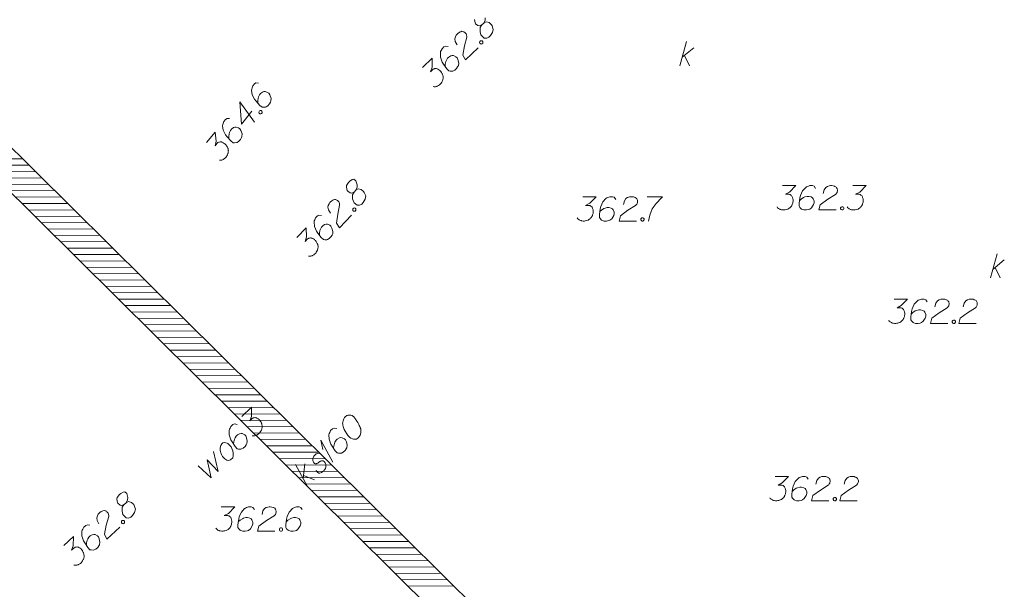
# Model space of a CAD drawing. Header units: millimetres. Extents: x 460 to 2266, y 622 to 2169.
# Tile 83 of 95: x 2163 to 2193, y 2083 to 2100. Entities that reach past the tile are written whole.
import ezdxf

# ---------------------------------------------------------------- set-up
doc = ezdxf.new("R2010")
doc.units = ezdxf.units.MM
doc.layers.add('#skartowane', color=7, linetype='Continuous', lineweight=18)
doc.layers.add('#zakres', color=7, linetype='Continuous', lineweight=18)
for name, color, linetype, lineweight, true_color in [('GSPWPN_O', 7, 'Continuous', 18, 0x0a0909), ('GULKSP_O', 7, 'Continuous', 18, 0x803300), ('GULWOP_O', 5, 'Continuous', 18, 0x0000ff), ('GUPKSD_O', 7, 'Continuous', 18, 0x803300)]:
    doc.layers.add(name, color=color, linetype=linetype, lineweight=lineweight, true_color=true_color)

# ---------------------------------------------------------------- blocks, each defined once
blk = doc.blocks.new('*U3')
at = {"layer": 'GUPKSD_O', "color": 36, "linetype": 'ByBlock', "lineweight": 18, "true_color": 0x803300}
for p, q in [((5555478.406, 5636445.53), (5555478.607, 5636446.28)), ((5555478.477, 5636445.796), (5555478.831, 5636446.091)), ((5555478.548, 5636445.855), (5555478.701, 5636445.53))]:
    blk.add_line(p, q, dxfattribs=at)
blk = doc.blocks.new('*U4')
at = {"layer": 'GUPKSD_O', "color": 36, "linetype": 'ByBlock', "lineweight": 18, "true_color": 0x803300}
for p, q in [((5555488.006, 5636438.98), (5555488.207, 5636439.73)), ((5555488.077, 5636439.246), (5555488.431, 5636439.541)), ((5555488.148, 5636439.305), (5555488.301, 5636438.98))]:
    blk.add_line(p, q, dxfattribs=at)
blk = doc.blocks.new('*U54')
at = {"layer": 'GULKSP_O', "color": 36, "linetype": 'ByBlock', "lineweight": 18, "true_color": 0x803300}
for p, q in [((5555466.894, 5636432.543), (5555466.522, 5636433.224)), ((5555466.762, 5636432.784), (5555466.814, 5636433.243)), ((5555466.773, 5636432.876), (5555467.108, 5636432.747))]:
    blk.add_line(p, q, dxfattribs=at)
blk = doc.blocks.new('*U55')
at = {"layer": 'GULKSP_O', "color": 36, "linetype": 'ByBlock', "lineweight": 18, "true_color": 0x803300}
for q in [(5555467.676, 5636433.29), (5555467.372, 5636433.685)]:
    blk.add_line((5555467.303, 5636433.971), q, dxfattribs=at)

msp = doc.modelspace()

# ---------------------------------------------------------------- linework, layer by layer
at = {"layer": '#skartowane', "color": 7, "linetype": 'Continuous', "lineweight": 18, "flags": 128}
for points in [[(2177.147, 2100.173), (2177.207, 2100.23), (2177.22, 2100.251), (2177.25, 2100.321), (2177.256, 2100.392)], [(2176.921, 2100.34), (2176.94, 2100.235), (2176.956, 2100.21), (2177.026, 2100.154), (2177.068, 2100.145), (2177.147, 2100.173), (2177.096, 2100.09), (2177.093, 2099.965), (2177.121, 2099.869), (2177.137, 2099.843), (2177.219, 2099.767), (2177.298, 2099.761), (2177.366, 2099.793), (2177.417, 2099.842), (2177.477, 2099.941), (2177.5, 2100.037), (2177.464, 2100.15), (2177.444, 2100.18), (2177.374, 2100.244), (2177.283, 2100.271), (2177.207, 2100.23)], [(2176.384, 2099.561), (2176.328, 2099.662), (2176.312, 2099.746), (2176.33, 2099.804), (2176.356, 2099.854), (2176.382, 2099.887), (2176.403, 2099.907), (2176.446, 2099.94), (2176.479, 2099.956), (2176.496, 2099.964), (2176.534, 2099.976), (2176.563, 2099.971), (2176.588, 2099.962), (2176.604, 2099.953), (2176.625, 2099.941), (2176.646, 2099.919), (2176.662, 2099.894), (2176.67, 2099.877), (2176.678, 2099.852), (2176.681, 2099.822), (2176.681, 2099.798), (2176.609, 2099.523), (2176.562, 2099.24), (2176.643, 2099.097), (2177.03, 2099.469)], [(2176.108, 2099.507), (2176.029, 2099.521), (2175.978, 2099.497), (2175.918, 2099.44), (2175.892, 2099.382), (2175.875, 2099.349), (2175.866, 2099.316), (2175.872, 2099.174), (2175.923, 2099.026), (2175.964, 2098.959), (2176.066, 2098.819), (2176.127, 2098.755), (2176.169, 2098.746), (2176.235, 2098.745), (2176.256, 2098.749), (2176.311, 2098.777), (2176.366, 2098.83), (2176.401, 2098.88), (2176.422, 2098.917), (2176.432, 2098.992), (2176.409, 2099.101), (2176.381, 2099.156), (2176.348, 2099.19), (2176.274, 2099.225), (2176.236, 2099.229), (2176.19, 2099.218), (2176.127, 2099.181), (2176.088, 2099.145), (2176.054, 2099.087), (2176.036, 2099.045), (2176.018, 2098.962), (2176.013, 2098.916), (2176.013, 2098.891)], [(2177.083, 2099.661), (2177.105, 2099.681), (2177.126, 2099.685), (2177.155, 2099.68), (2177.175, 2099.659), (2177.179, 2099.629), (2177.174, 2099.609), (2177.153, 2099.588), (2177.132, 2099.584), (2177.103, 2099.589), (2177.083, 2099.61), (2177.079, 2099.64), (2177.083, 2099.661)], [(2175.315, 2098.858), (2175.612, 2099.145), (2175.611, 2098.865), (2175.563, 2098.728), (2175.639, 2098.802), (2175.66, 2098.814), (2175.673, 2098.818), (2175.686, 2098.822), (2175.698, 2098.826), (2175.727, 2098.83), (2175.748, 2098.825), (2175.769, 2098.821), (2175.786, 2098.812), (2175.823, 2098.79), (2175.852, 2098.769), (2175.864, 2098.756), (2175.88, 2098.739), (2175.901, 2098.709), (2175.913, 2098.688), (2175.925, 2098.667), (2175.933, 2098.65), (2175.937, 2098.638), (2175.941, 2098.625), (2175.945, 2098.613), (2175.949, 2098.592), (2175.952, 2098.562), (2175.952, 2098.537), (2175.951, 2098.521), (2175.947, 2098.5), (2175.942, 2098.479), (2175.934, 2098.454), (2175.929, 2098.442), (2175.908, 2098.404), (2175.886, 2098.376), (2175.873, 2098.355), (2175.843, 2098.326), (2175.805, 2098.298), (2175.788, 2098.29), (2175.772, 2098.282), (2175.755, 2098.274), (2175.734, 2098.27), (2175.713, 2098.266), (2175.675, 2098.263), (2175.646, 2098.267)], [(2186.443, 2095.209), (2186.857, 2095.209), (2186.662, 2095.008), (2186.532, 2094.943), (2186.638, 2094.943), (2186.662, 2094.937), (2186.674, 2094.931), (2186.685, 2094.925), (2186.697, 2094.919), (2186.721, 2094.902), (2186.733, 2094.884), (2186.744, 2094.866), (2186.75, 2094.848), (2186.762, 2094.807), (2186.768, 2094.772), (2186.768, 2094.754), (2186.768, 2094.73), (2186.762, 2094.695), (2186.756, 2094.671), (2186.75, 2094.648), (2186.744, 2094.63), (2186.739, 2094.618), (2186.733, 2094.606), (2186.727, 2094.594), (2186.715, 2094.577), (2186.697, 2094.553), (2186.679, 2094.535), (2186.668, 2094.524), (2186.65, 2094.512), (2186.632, 2094.5), (2186.609, 2094.488), (2186.597, 2094.482), (2186.555, 2094.47), (2186.52, 2094.465), (2186.496, 2094.459), (2186.455, 2094.459), (2186.408, 2094.465), (2186.39, 2094.47), (2186.372, 2094.476), (2186.355, 2094.482), (2186.337, 2094.494), (2186.319, 2094.506), (2186.29, 2094.529), (2186.272, 2094.553)], [(2187.465, 2095.126), (2187.418, 2095.191), (2187.364, 2095.209), (2187.282, 2095.209), (2187.223, 2095.185), (2187.187, 2095.173), (2187.158, 2095.155), (2187.063, 2095.049), (2186.998, 2094.907), (2186.981, 2094.831), (2186.957, 2094.659), (2186.957, 2094.571), (2186.981, 2094.535), (2187.028, 2094.488), (2187.046, 2094.476), (2187.105, 2094.459), (2187.181, 2094.459), (2187.24, 2094.47), (2187.282, 2094.482), (2187.341, 2094.529), (2187.4, 2094.624), (2187.418, 2094.683), (2187.418, 2094.73), (2187.388, 2094.807), (2187.364, 2094.836), (2187.323, 2094.86), (2187.252, 2094.878), (2187.199, 2094.878), (2187.134, 2094.86), (2187.093, 2094.842), (2187.022, 2094.795), (2186.987, 2094.766), (2186.969, 2094.748)], [(2187.701, 2094.972), (2187.731, 2095.085), (2187.778, 2095.155), (2187.831, 2095.185), (2187.884, 2095.203), (2187.925, 2095.209), (2187.955, 2095.209), (2188.008, 2095.203), (2188.044, 2095.191), (2188.061, 2095.185), (2188.097, 2095.167), (2188.114, 2095.144), (2188.126, 2095.12), (2188.132, 2095.102), (2188.138, 2095.079), (2188.138, 2095.049), (2188.132, 2095.02), (2188.126, 2095.002), (2188.114, 2094.978), (2188.097, 2094.955), (2188.079, 2094.937), (2187.837, 2094.789), (2187.607, 2094.618), (2187.565, 2094.459), (2188.103, 2094.459)], [(2188.61, 2095.209), (2189.024, 2095.209), (2188.829, 2095.008), (2188.699, 2094.943), (2188.805, 2094.943), (2188.829, 2094.937), (2188.841, 2094.931), (2188.852, 2094.925), (2188.864, 2094.919), (2188.888, 2094.902), (2188.9, 2094.884), (2188.912, 2094.866), (2188.917, 2094.848), (2188.929, 2094.807), (2188.935, 2094.772), (2188.935, 2094.754), (2188.935, 2094.73), (2188.929, 2094.695), (2188.923, 2094.671), (2188.917, 2094.648), (2188.912, 2094.63), (2188.906, 2094.618), (2188.9, 2094.606), (2188.894, 2094.594), (2188.882, 2094.577), (2188.864, 2094.553), (2188.847, 2094.535), (2188.835, 2094.524), (2188.817, 2094.512), (2188.799, 2094.5), (2188.776, 2094.488), (2188.764, 2094.482), (2188.723, 2094.47), (2188.687, 2094.465), (2188.664, 2094.459), (2188.622, 2094.459), (2188.575, 2094.465), (2188.557, 2094.47), (2188.54, 2094.476), (2188.522, 2094.482), (2188.504, 2094.494), (2188.486, 2094.506), (2188.457, 2094.529), (2188.439, 2094.553)], [(2188.274, 2094.559), (2188.303, 2094.559), (2188.321, 2094.547), (2188.339, 2094.524), (2188.339, 2094.494), (2188.321, 2094.47), (2188.303, 2094.459), (2188.274, 2094.459), (2188.256, 2094.47), (2188.238, 2094.494), (2188.238, 2094.524), (2188.256, 2094.547), (2188.274, 2094.559)]]:
    msp.add_lwpolyline(points, dxfattribs=at)
at = {"layer": '#zakres', "color": 134, "linetype": 'Continuous', "lineweight": 18}
for p, q in [((2158.717, 2100.233), (2189.067, 2070.198)), ((2158.013, 2099.522), (2188.363, 2069.487)), ((2161.546, 2096.033), (2162.946, 2096.04)), ((2161.745, 2095.836), (2163.145, 2095.843)), ((2161.944, 2095.639), (2163.344, 2095.646)), ((2162.143, 2095.442), (2163.543, 2095.449)), ((2162.342, 2095.245), (2163.742, 2095.252)), ((2162.541, 2095.048), (2163.941, 2095.055)), ((2162.74, 2094.851), (2164.14, 2094.859)), ((2162.939, 2094.654), (2164.339, 2094.662)), ((2163.138, 2094.457), (2164.538, 2094.465)), ((2163.337, 2094.26), (2164.737, 2094.268)), ((2163.536, 2094.063), (2164.936, 2094.071)), ((2163.735, 2093.866), (2165.135, 2093.874)), ((2163.934, 2093.669), (2165.334, 2093.677)), ((2164.133, 2093.473), (2165.533, 2093.48)), ((2164.332, 2093.276), (2165.732, 2093.283)), ((2164.531, 2093.079), (2165.931, 2093.086)), ((2164.73, 2092.882), (2166.13, 2092.889)), ((2164.929, 2092.685), (2166.329, 2092.692)), ((2165.128, 2092.488), (2166.528, 2092.495)), ((2165.327, 2092.291), (2166.727, 2092.298)), ((2165.526, 2092.094), (2166.926, 2092.101)), ((2165.725, 2091.897), (2167.125, 2091.904)), ((2165.924, 2091.7), (2167.324, 2091.707)), ((2166.123, 2091.503), (2167.523, 2091.51)), ((2166.322, 2091.306), (2167.722, 2091.313)), ((2166.521, 2091.109), (2167.921, 2091.116)), ((2166.72, 2090.912), (2168.12, 2090.919)), ((2166.919, 2090.715), (2168.319, 2090.722)), ((2167.118, 2090.518), (2168.518, 2090.526)), ((2167.317, 2090.321), (2168.717, 2090.329)), ((2167.516, 2090.124), (2168.916, 2090.132)), ((2167.715, 2089.927), (2169.115, 2089.935)), ((2167.914, 2089.73), (2169.314, 2089.738)), ((2168.113, 2089.533), (2169.513, 2089.541)), ((2168.312, 2089.337), (2169.712, 2089.344)), ((2168.511, 2089.14), (2169.911, 2089.147)), ((2168.711, 2088.943), (2170.11, 2088.95)), ((2168.91, 2088.746), (2170.31, 2088.753)), ((2169.109, 2088.549), (2170.509, 2088.556)), ((2169.308, 2088.352), (2170.708, 2088.359)), ((2169.507, 2088.155), (2170.907, 2088.162)), ((2169.706, 2087.958), (2171.106, 2087.965)), ((2169.905, 2087.761), (2171.305, 2087.768)), ((2170.104, 2087.564), (2171.504, 2087.571)), ((2170.303, 2087.367), (2171.703, 2087.374)), ((2170.502, 2087.17), (2171.902, 2087.177)), ((2170.701, 2086.973), (2172.101, 2086.98)), ((2170.9, 2086.776), (2172.3, 2086.783)), ((2171.099, 2086.579), (2172.499, 2086.586)), ((2171.298, 2086.382), (2172.698, 2086.389)), ((2171.497, 2086.185), (2172.897, 2086.193)), ((2171.696, 2085.988), (2173.096, 2085.996)), ((2171.895, 2085.791), (2173.295, 2085.799)), ((2172.094, 2085.594), (2173.494, 2085.602)), ((2172.293, 2085.397), (2173.693, 2085.405)), ((2172.492, 2085.2), (2173.892, 2085.208)), ((2172.691, 2085.004), (2174.091, 2085.011)), ((2172.89, 2084.807), (2174.29, 2084.814)), ((2173.089, 2084.61), (2174.489, 2084.617)), ((2173.288, 2084.413), (2174.688, 2084.42)), ((2173.487, 2084.216), (2174.887, 2084.223)), ((2173.686, 2084.019), (2175.086, 2084.026)), ((2173.885, 2083.822), (2175.285, 2083.829)), ((2174.084, 2083.625), (2175.484, 2083.632)), ((2174.283, 2083.428), (2175.683, 2083.435)), ((2174.482, 2083.231), (2175.882, 2083.238)), ((2174.681, 2083.034), (2176.081, 2083.041)), ((2174.88, 2082.837), (2176.28, 2082.844))]:
    msp.add_line(p, q, dxfattribs=at)
at = {"layer": 'GSPWPN_O', "color": 7, "linetype": 'Continuous', "lineweight": 18, "flags": 128}
for points in [[(2170.249, 2098.378), (2170.168, 2098.382), (2170.121, 2098.352), (2170.069, 2098.288), (2170.05, 2098.228), (2170.037, 2098.193), (2170.032, 2098.159), (2170.054, 2098.018), (2170.123, 2097.878), (2170.171, 2097.816), (2170.289, 2097.689), (2170.357, 2097.633), (2170.4, 2097.629), (2170.466, 2097.636), (2170.487, 2097.642), (2170.538, 2097.677), (2170.586, 2097.736), (2170.614, 2097.789), (2170.631, 2097.829), (2170.632, 2097.904), (2170.596, 2098.01), (2170.562, 2098.061), (2170.525, 2098.091), (2170.447, 2098.117), (2170.409, 2098.117), (2170.365, 2098.1), (2170.306, 2098.056), (2170.273, 2098.015), (2170.245, 2097.953), (2170.233, 2097.91), (2170.225, 2097.826), (2170.225, 2097.779), (2170.228, 2097.754)], [(2170.039, 2097.505), (2169.718, 2097.111), (2169.673, 2097.803), (2170.127, 2097.174)], [(2170.262, 2097.498), (2170.281, 2097.521), (2170.301, 2097.527), (2170.331, 2097.526), (2170.353, 2097.507), (2170.36, 2097.478), (2170.358, 2097.457), (2170.34, 2097.434), (2170.319, 2097.428), (2170.29, 2097.429), (2170.267, 2097.448), (2170.26, 2097.477), (2170.262, 2097.498)], [(2169.352, 2097.28), (2169.272, 2097.284), (2169.225, 2097.255), (2169.173, 2097.191), (2169.153, 2097.13), (2169.14, 2097.095), (2169.135, 2097.061), (2169.158, 2096.92), (2169.227, 2096.781), (2169.275, 2096.718), (2169.393, 2096.592), (2169.461, 2096.536), (2169.503, 2096.531), (2169.57, 2096.538), (2169.59, 2096.544), (2169.641, 2096.579), (2169.69, 2096.638), (2169.718, 2096.692), (2169.735, 2096.731), (2169.736, 2096.807), (2169.7, 2096.912), (2169.666, 2096.963), (2169.629, 2096.993), (2169.551, 2097.019), (2169.513, 2097.019), (2169.469, 2097.002), (2169.41, 2096.959), (2169.376, 2096.917), (2169.349, 2096.856), (2169.337, 2096.813), (2169.328, 2096.728), (2169.329, 2096.682), (2169.331, 2096.657)], [(2168.642, 2096.541), (2168.904, 2096.861), (2168.936, 2096.583), (2168.904, 2096.442), (2168.971, 2096.524), (2168.991, 2096.538), (2169.003, 2096.544), (2169.015, 2096.549), (2169.027, 2096.555), (2169.056, 2096.562), (2169.077, 2096.56), (2169.098, 2096.558), (2169.115, 2096.551), (2169.155, 2096.534), (2169.186, 2096.516), (2169.2, 2096.505), (2169.218, 2096.49), (2169.242, 2096.463), (2169.256, 2096.444), (2169.271, 2096.424), (2169.281, 2096.408), (2169.286, 2096.396), (2169.292, 2096.384), (2169.297, 2096.372), (2169.303, 2096.352), (2169.311, 2096.323), (2169.313, 2096.298), (2169.315, 2096.282), (2169.313, 2096.26), (2169.311, 2096.239), (2169.305, 2096.213), (2169.302, 2096.201), (2169.285, 2096.161), (2169.267, 2096.13), (2169.257, 2096.108), (2169.231, 2096.076), (2169.196, 2096.043), (2169.18, 2096.033), (2169.165, 2096.023), (2169.149, 2096.013), (2169.128, 2096.007), (2169.108, 2096), (2169.071, 2095.993), (2169.042, 2095.994)], [(2173.199, 2095.009), (2173.255, 2095.069), (2173.267, 2095.091), (2173.294, 2095.162), (2173.296, 2095.234), (2173.255, 2095.353), (2173.19, 2095.406), (2173.141, 2095.396), (2173.071, 2095.348), (2173.031, 2095.305), (2172.967, 2095.211), (2172.964, 2095.165), (2172.988, 2095.061), (2173.006, 2095.036), (2173.078, 2094.984), (2173.12, 2094.977), (2173.199, 2095.009), (2173.151, 2094.924), (2173.155, 2094.799), (2173.187, 2094.704), (2173.205, 2094.679), (2173.291, 2094.607), (2173.37, 2094.605), (2173.436, 2094.64), (2173.484, 2094.692), (2173.54, 2094.794), (2173.558, 2094.891), (2173.516, 2095.002), (2173.495, 2095.031), (2173.422, 2095.091), (2173.329, 2095.113), (2173.255, 2095.069)], [(2172.467, 2094.359), (2172.406, 2094.458), (2172.386, 2094.541), (2172.401, 2094.6), (2172.425, 2094.65), (2172.449, 2094.685), (2172.469, 2094.706), (2172.51, 2094.741), (2172.542, 2094.759), (2172.559, 2094.767), (2172.596, 2094.781), (2172.625, 2094.778), (2172.651, 2094.77), (2172.668, 2094.762), (2172.689, 2094.751), (2172.71, 2094.73), (2172.728, 2094.706), (2172.737, 2094.689), (2172.746, 2094.665), (2172.751, 2094.636), (2172.752, 2094.611), (2172.694, 2094.333), (2172.661, 2094.048), (2172.749, 2093.909), (2173.117, 2094.3)], [(2180.266, 2094.867), (2180.68, 2094.867), (2180.485, 2094.666), (2180.355, 2094.601), (2180.461, 2094.601), (2180.485, 2094.596), (2180.496, 2094.59), (2180.508, 2094.584), (2180.52, 2094.578), (2180.544, 2094.56), (2180.555, 2094.542), (2180.567, 2094.525), (2180.573, 2094.507), (2180.585, 2094.466), (2180.591, 2094.43), (2180.591, 2094.412), (2180.591, 2094.389), (2180.585, 2094.353), (2180.579, 2094.33), (2180.573, 2094.306), (2180.567, 2094.289), (2180.561, 2094.277), (2180.555, 2094.265), (2180.55, 2094.253), (2180.538, 2094.235), (2180.52, 2094.212), (2180.502, 2094.194), (2180.491, 2094.182), (2180.473, 2094.17), (2180.455, 2094.159), (2180.432, 2094.147), (2180.42, 2094.141), (2180.378, 2094.129), (2180.343, 2094.123), (2180.319, 2094.117), (2180.278, 2094.117), (2180.231, 2094.123), (2180.213, 2094.129), (2180.195, 2094.135), (2180.178, 2094.141), (2180.16, 2094.153), (2180.142, 2094.164), (2180.113, 2094.188), (2180.095, 2094.212)], [(2181.288, 2094.785), (2181.24, 2094.849), (2181.187, 2094.867), (2181.105, 2094.867), (2181.046, 2094.844), (2181.01, 2094.832), (2180.981, 2094.814), (2180.886, 2094.708), (2180.821, 2094.566), (2180.804, 2094.489), (2180.78, 2094.318), (2180.78, 2094.229), (2180.804, 2094.194), (2180.851, 2094.147), (2180.869, 2094.135), (2180.928, 2094.117), (2181.004, 2094.117), (2181.063, 2094.129), (2181.105, 2094.141), (2181.164, 2094.188), (2181.223, 2094.283), (2181.24, 2094.342), (2181.24, 2094.389), (2181.211, 2094.466), (2181.187, 2094.495), (2181.146, 2094.519), (2181.075, 2094.537), (2181.022, 2094.537), (2180.957, 2094.519), (2180.916, 2094.501), (2180.845, 2094.454), (2180.809, 2094.424), (2180.792, 2094.407)], [(2181.524, 2094.631), (2181.553, 2094.743), (2181.601, 2094.814), (2181.654, 2094.844), (2181.707, 2094.861), (2181.748, 2094.867), (2181.778, 2094.867), (2181.831, 2094.861), (2181.866, 2094.849), (2181.884, 2094.844), (2181.92, 2094.826), (2181.937, 2094.802), (2181.949, 2094.779), (2181.955, 2094.761), (2181.961, 2094.737), (2181.961, 2094.708), (2181.955, 2094.678), (2181.949, 2094.66), (2181.937, 2094.637), (2181.92, 2094.613), (2181.902, 2094.596), (2181.66, 2094.448), (2181.429, 2094.277), (2181.388, 2094.117), (2181.925, 2094.117)], [(2182.262, 2094.867), (2182.734, 2094.867), (2182.705, 2094.838), (2182.534, 2094.655), (2182.416, 2094.489), (2182.345, 2094.294), (2182.297, 2094.117)], [(2172.194, 2094.292), (2172.114, 2094.302), (2172.065, 2094.276), (2172.008, 2094.215), (2171.985, 2094.156), (2171.969, 2094.122), (2171.962, 2094.089), (2171.975, 2093.947), (2172.034, 2093.803), (2172.077, 2093.737), (2172.186, 2093.603), (2172.251, 2093.542), (2172.293, 2093.535), (2172.359, 2093.537), (2172.38, 2093.542), (2172.434, 2093.573), (2172.486, 2093.629), (2172.518, 2093.68), (2172.538, 2093.718), (2172.544, 2093.794), (2172.515, 2093.901), (2172.484, 2093.955), (2172.45, 2093.987), (2172.374, 2094.018), (2172.336, 2094.021), (2172.29, 2094.007), (2172.229, 2093.967), (2172.193, 2093.929), (2172.161, 2093.869), (2172.146, 2093.827), (2172.132, 2093.743), (2172.129, 2093.697), (2172.13, 2093.672)], [(2173.161, 2094.494), (2173.181, 2094.516), (2173.202, 2094.52), (2173.231, 2094.517), (2173.252, 2094.497), (2173.258, 2094.468), (2173.254, 2094.447), (2173.234, 2094.425), (2173.213, 2094.42), (2173.184, 2094.424), (2173.162, 2094.444), (2173.157, 2094.473), (2173.161, 2094.494)], [(2182.097, 2094.218), (2182.126, 2094.218), (2182.144, 2094.206), (2182.162, 2094.182), (2182.162, 2094.153), (2182.144, 2094.129), (2182.126, 2094.117), (2182.097, 2094.117), (2182.079, 2094.129), (2182.061, 2094.153), (2182.061, 2094.182), (2182.079, 2094.206), (2182.097, 2094.218)], [(2171.434, 2093.604), (2171.717, 2093.905), (2171.73, 2093.626), (2171.689, 2093.487), (2171.761, 2093.564), (2171.782, 2093.577), (2171.794, 2093.582), (2171.806, 2093.586), (2171.819, 2093.591), (2171.848, 2093.596), (2171.869, 2093.593), (2171.89, 2093.589), (2171.907, 2093.581), (2171.945, 2093.562), (2171.975, 2093.542), (2171.988, 2093.53), (2172.005, 2093.513), (2172.027, 2093.485), (2172.04, 2093.464), (2172.053, 2093.444), (2172.062, 2093.427), (2172.067, 2093.415), (2172.071, 2093.403), (2172.076, 2093.39), (2172.081, 2093.37), (2172.086, 2093.34), (2172.087, 2093.315), (2172.087, 2093.299), (2172.084, 2093.278), (2172.08, 2093.257), (2172.073, 2093.231), (2172.069, 2093.219), (2172.049, 2093.181), (2172.029, 2093.151), (2172.017, 2093.129), (2171.989, 2093.099), (2171.952, 2093.069), (2171.936, 2093.06), (2171.919, 2093.051), (2171.903, 2093.042), (2171.882, 2093.037), (2171.862, 2093.033), (2171.824, 2093.027), (2171.795, 2093.03)], [(2189.894, 2091.705), (2190.307, 2091.705), (2190.112, 2091.504), (2189.982, 2091.439), (2190.089, 2091.439), (2190.112, 2091.433), (2190.124, 2091.427), (2190.136, 2091.422), (2190.148, 2091.416), (2190.171, 2091.398), (2190.183, 2091.38), (2190.195, 2091.363), (2190.201, 2091.345), (2190.213, 2091.304), (2190.218, 2091.268), (2190.218, 2091.25), (2190.218, 2091.227), (2190.213, 2091.191), (2190.207, 2091.168), (2190.201, 2091.144), (2190.195, 2091.126), (2190.189, 2091.115), (2190.183, 2091.103), (2190.177, 2091.091), (2190.165, 2091.073), (2190.148, 2091.05), (2190.13, 2091.032), (2190.118, 2091.02), (2190.1, 2091.008), (2190.083, 2090.996), (2190.059, 2090.985), (2190.047, 2090.979), (2190.006, 2090.967), (2189.97, 2090.961), (2189.947, 2090.955), (2189.905, 2090.955), (2189.858, 2090.961), (2189.84, 2090.967), (2189.823, 2090.973), (2189.805, 2090.979), (2189.787, 2090.991), (2189.77, 2091.002), (2189.74, 2091.026), (2189.722, 2091.05)], [(2190.915, 2091.622), (2190.868, 2091.687), (2190.815, 2091.705), (2190.732, 2091.705), (2190.673, 2091.681), (2190.638, 2091.67), (2190.608, 2091.652), (2190.514, 2091.546), (2190.449, 2091.404), (2190.431, 2091.327), (2190.407, 2091.156), (2190.407, 2091.067), (2190.431, 2091.032), (2190.478, 2090.985), (2190.496, 2090.973), (2190.555, 2090.955), (2190.632, 2090.955), (2190.691, 2090.967), (2190.732, 2090.979), (2190.791, 2091.026), (2190.85, 2091.12), (2190.868, 2091.179), (2190.868, 2091.227), (2190.839, 2091.304), (2190.815, 2091.333), (2190.774, 2091.357), (2190.703, 2091.374), (2190.65, 2091.374), (2190.585, 2091.357), (2190.543, 2091.339), (2190.472, 2091.292), (2190.437, 2091.262), (2190.419, 2091.244)], [(2191.151, 2091.469), (2191.181, 2091.581), (2191.228, 2091.652), (2191.281, 2091.681), (2191.334, 2091.699), (2191.376, 2091.705), (2191.405, 2091.705), (2191.459, 2091.699), (2191.494, 2091.687), (2191.512, 2091.681), (2191.547, 2091.664), (2191.565, 2091.64), (2191.577, 2091.616), (2191.582, 2091.599), (2191.588, 2091.575), (2191.588, 2091.546), (2191.582, 2091.516), (2191.577, 2091.498), (2191.565, 2091.475), (2191.547, 2091.451), (2191.529, 2091.433), (2191.287, 2091.286), (2191.057, 2091.115), (2191.016, 2090.955), (2191.553, 2090.955)], [(2192.025, 2091.469), (2192.055, 2091.581), (2192.102, 2091.652), (2192.155, 2091.681), (2192.208, 2091.699), (2192.25, 2091.705), (2192.279, 2091.705), (2192.332, 2091.699), (2192.368, 2091.687), (2192.386, 2091.681), (2192.421, 2091.664), (2192.439, 2091.64), (2192.451, 2091.616), (2192.456, 2091.599), (2192.462, 2091.575), (2192.462, 2091.546), (2192.456, 2091.516), (2192.451, 2091.498), (2192.439, 2091.475), (2192.421, 2091.451), (2192.403, 2091.433), (2192.161, 2091.286), (2191.931, 2091.115), (2191.89, 2090.955), (2192.427, 2090.955)], [(2191.724, 2091.056), (2191.754, 2091.056), (2191.771, 2091.044), (2191.789, 2091.02), (2191.789, 2090.991), (2191.771, 2090.967), (2191.754, 2090.955), (2191.724, 2090.955), (2191.707, 2090.967), (2191.689, 2090.991), (2191.689, 2091.02), (2191.707, 2091.044), (2191.724, 2091.056)], [(2186.216, 2086.227), (2186.63, 2086.227), (2186.435, 2086.026), (2186.305, 2085.961), (2186.411, 2085.961), (2186.435, 2085.956), (2186.446, 2085.95), (2186.458, 2085.944), (2186.47, 2085.938), (2186.494, 2085.92), (2186.505, 2085.902), (2186.517, 2085.885), (2186.523, 2085.867), (2186.535, 2085.826), (2186.541, 2085.79), (2186.541, 2085.772), (2186.541, 2085.749), (2186.535, 2085.713), (2186.529, 2085.69), (2186.523, 2085.666), (2186.517, 2085.649), (2186.511, 2085.637), (2186.505, 2085.625), (2186.5, 2085.613), (2186.488, 2085.595), (2186.47, 2085.572), (2186.452, 2085.554), (2186.441, 2085.542), (2186.423, 2085.53), (2186.405, 2085.519), (2186.382, 2085.507), (2186.37, 2085.501), (2186.328, 2085.489), (2186.293, 2085.483), (2186.269, 2085.477), (2186.228, 2085.477), (2186.181, 2085.483), (2186.163, 2085.489), (2186.145, 2085.495), (2186.128, 2085.501), (2186.11, 2085.513), (2186.092, 2085.524), (2186.063, 2085.548), (2186.045, 2085.572)], [(2187.238, 2086.145), (2187.19, 2086.209), (2187.137, 2086.227), (2187.055, 2086.227), (2186.996, 2086.204), (2186.96, 2086.192), (2186.931, 2086.174), (2186.836, 2086.068), (2186.771, 2085.926), (2186.754, 2085.849), (2186.73, 2085.678), (2186.73, 2085.589), (2186.754, 2085.554), (2186.801, 2085.507), (2186.819, 2085.495), (2186.878, 2085.477), (2186.954, 2085.477), (2187.013, 2085.489), (2187.055, 2085.501), (2187.114, 2085.548), (2187.173, 2085.643), (2187.19, 2085.702), (2187.19, 2085.749), (2187.161, 2085.826), (2187.137, 2085.855), (2187.096, 2085.879), (2187.025, 2085.897), (2186.972, 2085.897), (2186.907, 2085.879), (2186.866, 2085.861), (2186.795, 2085.814), (2186.759, 2085.784), (2186.742, 2085.767)], [(2187.474, 2085.991), (2187.503, 2086.103), (2187.551, 2086.174), (2187.604, 2086.204), (2187.657, 2086.221), (2187.698, 2086.227), (2187.728, 2086.227), (2187.781, 2086.221), (2187.816, 2086.209), (2187.834, 2086.204), (2187.87, 2086.186), (2187.887, 2086.162), (2187.899, 2086.139), (2187.905, 2086.121), (2187.911, 2086.097), (2187.911, 2086.068), (2187.905, 2086.038), (2187.899, 2086.02), (2187.887, 2085.997), (2187.87, 2085.973), (2187.852, 2085.956), (2187.61, 2085.808), (2187.379, 2085.637), (2187.338, 2085.477), (2187.875, 2085.477)], [(2188.348, 2085.991), (2188.377, 2086.103), (2188.425, 2086.174), (2188.478, 2086.204), (2188.531, 2086.221), (2188.572, 2086.227), (2188.602, 2086.227), (2188.655, 2086.221), (2188.69, 2086.209), (2188.708, 2086.204), (2188.743, 2086.186), (2188.761, 2086.162), (2188.773, 2086.139), (2188.779, 2086.121), (2188.785, 2086.097), (2188.785, 2086.068), (2188.779, 2086.038), (2188.773, 2086.02), (2188.761, 2085.997), (2188.743, 2085.973), (2188.726, 2085.956), (2188.484, 2085.808), (2188.253, 2085.637), (2188.212, 2085.477), (2188.749, 2085.477)], [(2166.091, 2085.357), (2166.152, 2085.413), (2166.165, 2085.434), (2166.197, 2085.503), (2166.205, 2085.574), (2166.173, 2085.697), (2166.112, 2085.754), (2166.062, 2085.747), (2165.989, 2085.705), (2165.945, 2085.665), (2165.875, 2085.576), (2165.868, 2085.53), (2165.885, 2085.425), (2165.9, 2085.399), (2165.969, 2085.342), (2166.01, 2085.332), (2166.091, 2085.357), (2166.037, 2085.276), (2166.032, 2085.151), (2166.057, 2085.054), (2166.072, 2085.028), (2166.152, 2084.949), (2166.231, 2084.942), (2166.3, 2084.972), (2166.352, 2085.02), (2166.415, 2085.117), (2166.44, 2085.212), (2166.407, 2085.327), (2166.388, 2085.357), (2166.319, 2085.423), (2166.229, 2085.452), (2166.152, 2085.413)], [(2188.047, 2085.578), (2188.076, 2085.578), (2188.094, 2085.566), (2188.112, 2085.542), (2188.112, 2085.513), (2188.094, 2085.489), (2188.076, 2085.477), (2188.047, 2085.477), (2188.029, 2085.489), (2188.011, 2085.513), (2188.011, 2085.542), (2188.029, 2085.566), (2188.047, 2085.578)], [(2165.312, 2084.765), (2165.258, 2084.867), (2165.245, 2084.952), (2165.265, 2085.009), (2165.292, 2085.058), (2165.318, 2085.091), (2165.34, 2085.11), (2165.383, 2085.142), (2165.417, 2085.157), (2165.434, 2085.165), (2165.473, 2085.176), (2165.502, 2085.17), (2165.526, 2085.161), (2165.543, 2085.152), (2165.563, 2085.138), (2165.583, 2085.116), (2165.598, 2085.091), (2165.606, 2085.074), (2165.613, 2085.048), (2165.616, 2085.019), (2165.615, 2084.994), (2165.536, 2084.721), (2165.482, 2084.44), (2165.559, 2084.294), (2165.955, 2084.657)], [(2169.096, 2085.287), (2169.51, 2085.287), (2169.315, 2085.086), (2169.185, 2085.021), (2169.291, 2085.021), (2169.315, 2085.016), (2169.326, 2085.01), (2169.338, 2085.004), (2169.35, 2084.998), (2169.374, 2084.98), (2169.385, 2084.962), (2169.397, 2084.945), (2169.403, 2084.927), (2169.415, 2084.886), (2169.421, 2084.85), (2169.421, 2084.832), (2169.421, 2084.809), (2169.415, 2084.773), (2169.409, 2084.75), (2169.403, 2084.726), (2169.397, 2084.709), (2169.391, 2084.697), (2169.385, 2084.685), (2169.38, 2084.673), (2169.368, 2084.655), (2169.35, 2084.632), (2169.332, 2084.614), (2169.321, 2084.602), (2169.303, 2084.59), (2169.285, 2084.579), (2169.262, 2084.567), (2169.25, 2084.561), (2169.208, 2084.549), (2169.173, 2084.543), (2169.149, 2084.537), (2169.108, 2084.537), (2169.061, 2084.543), (2169.043, 2084.549), (2169.025, 2084.555), (2169.008, 2084.561), (2168.99, 2084.573), (2168.972, 2084.584), (2168.943, 2084.608), (2168.925, 2084.632)], [(2170.118, 2085.205), (2170.07, 2085.269), (2170.017, 2085.287), (2169.935, 2085.287), (2169.876, 2085.264), (2169.84, 2085.252), (2169.811, 2085.234), (2169.716, 2085.128), (2169.651, 2084.986), (2169.634, 2084.909), (2169.61, 2084.738), (2169.61, 2084.649), (2169.634, 2084.614), (2169.681, 2084.567), (2169.699, 2084.555), (2169.758, 2084.537), (2169.834, 2084.537), (2169.893, 2084.549), (2169.935, 2084.561), (2169.994, 2084.608), (2170.053, 2084.703), (2170.07, 2084.762), (2170.07, 2084.809), (2170.041, 2084.886), (2170.017, 2084.915), (2169.976, 2084.939), (2169.905, 2084.957), (2169.852, 2084.957), (2169.787, 2084.939), (2169.746, 2084.921), (2169.675, 2084.874), (2169.639, 2084.844), (2169.622, 2084.827)], [(2170.354, 2085.051), (2170.383, 2085.163), (2170.431, 2085.234), (2170.484, 2085.264), (2170.537, 2085.281), (2170.578, 2085.287), (2170.608, 2085.287), (2170.661, 2085.281), (2170.696, 2085.269), (2170.714, 2085.264), (2170.75, 2085.246), (2170.767, 2085.222), (2170.779, 2085.199), (2170.785, 2085.181), (2170.791, 2085.157), (2170.791, 2085.128), (2170.785, 2085.098), (2170.779, 2085.08), (2170.767, 2085.057), (2170.75, 2085.033), (2170.732, 2085.016), (2170.49, 2084.868), (2170.259, 2084.697), (2170.218, 2084.537), (2170.755, 2084.537)], [(2171.6, 2085.205), (2171.553, 2085.269), (2171.5, 2085.287), (2171.417, 2085.287), (2171.358, 2085.264), (2171.322, 2085.252), (2171.293, 2085.234), (2171.198, 2085.128), (2171.133, 2084.986), (2171.116, 2084.909), (2171.092, 2084.738), (2171.092, 2084.649), (2171.116, 2084.614), (2171.163, 2084.567), (2171.181, 2084.555), (2171.24, 2084.537), (2171.316, 2084.537), (2171.375, 2084.549), (2171.417, 2084.561), (2171.476, 2084.608), (2171.535, 2084.703), (2171.553, 2084.762), (2171.553, 2084.809), (2171.523, 2084.886), (2171.5, 2084.915), (2171.458, 2084.939), (2171.387, 2084.957), (2171.334, 2084.957), (2171.269, 2084.939), (2171.228, 2084.921), (2171.157, 2084.874), (2171.122, 2084.844), (2171.104, 2084.827)], [(2166.014, 2084.847), (2166.036, 2084.867), (2166.057, 2084.87), (2166.086, 2084.864), (2166.106, 2084.843), (2166.109, 2084.813), (2166.104, 2084.793), (2166.082, 2084.773), (2166.061, 2084.769), (2166.032, 2084.775), (2166.012, 2084.797), (2166.009, 2084.826), (2166.014, 2084.847)], [(2165.034, 2084.718), (2164.956, 2084.734), (2164.905, 2084.712), (2164.844, 2084.656), (2164.816, 2084.599), (2164.798, 2084.566), (2164.788, 2084.533), (2164.79, 2084.391), (2164.838, 2084.242), (2164.877, 2084.174), (2164.975, 2084.031), (2165.035, 2083.966), (2165.076, 2083.956), (2165.143, 2083.953), (2165.164, 2083.956), (2165.219, 2083.983), (2165.276, 2084.035), (2165.312, 2084.083), (2165.334, 2084.12), (2165.346, 2084.195), (2165.326, 2084.304), (2165.299, 2084.36), (2165.267, 2084.395), (2165.193, 2084.431), (2165.156, 2084.437), (2165.109, 2084.427), (2165.045, 2084.392), (2165.006, 2084.356), (2164.97, 2084.299), (2164.952, 2084.258), (2164.931, 2084.176), (2164.925, 2084.13), (2164.924, 2084.105)], [(2170.927, 2084.638), (2170.956, 2084.638), (2170.974, 2084.626), (2170.992, 2084.602), (2170.992, 2084.573), (2170.974, 2084.549), (2170.956, 2084.537), (2170.927, 2084.537), (2170.909, 2084.549), (2170.891, 2084.573), (2170.891, 2084.602), (2170.909, 2084.626), (2170.927, 2084.638)], [(2164.225, 2084.09), (2164.53, 2084.369), (2164.522, 2084.089), (2164.47, 2083.953), (2164.548, 2084.025), (2164.57, 2084.037), (2164.582, 2084.04), (2164.595, 2084.044), (2164.608, 2084.048), (2164.637, 2084.051), (2164.658, 2084.045), (2164.679, 2084.04), (2164.695, 2084.031), (2164.732, 2084.009), (2164.76, 2083.987), (2164.772, 2083.974), (2164.788, 2083.956), (2164.807, 2083.926), (2164.819, 2083.905), (2164.831, 2083.883), (2164.838, 2083.866), (2164.842, 2083.853), (2164.845, 2083.841), (2164.849, 2083.828), (2164.852, 2083.807), (2164.855, 2083.778), (2164.854, 2083.753), (2164.853, 2083.736), (2164.848, 2083.715), (2164.843, 2083.695), (2164.834, 2083.67), (2164.829, 2083.658), (2164.806, 2083.621), (2164.784, 2083.593), (2164.771, 2083.572), (2164.74, 2083.544), (2164.702, 2083.517), (2164.684, 2083.509), (2164.667, 2083.502), (2164.65, 2083.494), (2164.629, 2083.491), (2164.608, 2083.488), (2164.571, 2083.485), (2164.542, 2083.49)]]:
    msp.add_lwpolyline(points, dxfattribs=at)
at = {"layer": 'GULKSP_O', "color": 36, "linetype": 'Continuous', "lineweight": 18, "true_color": 0x803300, "flags": 128}
for points in [[(2172.936, 2088.082), (2172.928, 2088.074), (2172.906, 2088.045), (2172.893, 2088.025), (2172.885, 2088.008), (2172.871, 2087.979), (2172.858, 2087.942), (2172.849, 2087.909), (2172.844, 2087.871), (2172.847, 2087.842), (2172.855, 2087.808), (2172.863, 2087.775), (2172.874, 2087.737), (2172.882, 2087.712), (2172.898, 2087.678), (2172.926, 2087.623), (2172.974, 2087.547), (2173.015, 2087.487), (2173.059, 2087.44), (2173.096, 2087.41), (2173.15, 2087.388), (2173.183, 2087.379), (2173.229, 2087.374), (2173.271, 2087.381), (2173.288, 2087.389), (2173.318, 2087.409), (2173.339, 2087.43), (2173.369, 2087.467), (2173.391, 2087.504), (2173.4, 2087.537), (2173.409, 2087.587), (2173.41, 2087.612), (2173.411, 2087.645), (2173.407, 2087.674), (2173.404, 2087.695), (2173.392, 2087.725), (2173.388, 2087.738), (2173.376, 2087.767), (2173.36, 2087.801), (2173.344, 2087.835), (2173.332, 2087.856), (2173.324, 2087.873), (2173.312, 2087.894), (2173.284, 2087.94), (2173.268, 2087.966), (2173.252, 2087.991), (2173.227, 2088.025), (2173.195, 2088.068), (2173.183, 2088.081), (2173.162, 2088.094), (2173.142, 2088.107), (2173.104, 2088.12), (2173.075, 2088.125), (2173.05, 2088.125), (2173.021, 2088.122), (2172.996, 2088.114), (2172.979, 2088.106), (2172.962, 2088.098), (2172.936, 2088.082)], [(2172.665, 2087.708), (2172.586, 2087.723), (2172.535, 2087.699), (2172.475, 2087.642), (2172.449, 2087.584), (2172.431, 2087.551), (2172.422, 2087.517), (2172.427, 2087.375), (2172.478, 2087.228), (2172.518, 2087.16), (2172.62, 2087.02), (2172.681, 2086.956), (2172.722, 2086.947), (2172.789, 2086.945), (2172.81, 2086.949), (2172.865, 2086.977), (2172.921, 2087.03), (2172.955, 2087.079), (2172.977, 2087.116), (2172.987, 2087.191), (2172.964, 2087.3), (2172.936, 2087.355), (2172.904, 2087.389), (2172.829, 2087.425), (2172.792, 2087.43), (2172.746, 2087.418), (2172.682, 2087.382), (2172.644, 2087.345), (2172.609, 2087.288), (2172.591, 2087.246), (2172.573, 2087.163), (2172.568, 2087.117), (2172.567, 2087.092)], [(2172.154, 2086.926), (2172.113, 2086.944), (2172.062, 2086.937), (2172.029, 2086.921), (2171.986, 2086.888), (2171.956, 2086.851), (2171.929, 2086.777), (2171.928, 2086.71), (2171.944, 2086.668), (2171.972, 2086.63), (2172.001, 2086.617), (2172.03, 2086.62), (2172.043, 2086.624), (2172.076, 2086.64), (2172.11, 2086.664), (2172.161, 2086.696), (2172.195, 2086.712), (2172.241, 2086.707), (2172.278, 2086.685), (2172.31, 2086.643), (2172.326, 2086.592), (2172.329, 2086.521), (2172.315, 2086.476), (2172.289, 2086.435), (2172.25, 2086.389), (2172.195, 2086.345), (2172.145, 2086.329), (2172.107, 2086.334), (2172.07, 2086.356), (2172.041, 2086.386), (2172.03, 2086.424)]]:
    msp.add_lwpolyline(points, dxfattribs=at)
at = {"layer": 'GULWOP_O', "color": 5, "linetype": 'Continuous', "lineweight": 18, "flags": 128}
for points in [[(2169.728, 2088.083), (2170.031, 2088.363), (2170.025, 2088.084), (2169.973, 2087.948), (2170.051, 2088.02), (2170.073, 2088.032), (2170.085, 2088.035), (2170.098, 2088.039), (2170.111, 2088.043), (2170.14, 2088.046), (2170.161, 2088.041), (2170.181, 2088.036), (2170.198, 2088.027), (2170.235, 2088.004), (2170.263, 2087.982), (2170.275, 2087.969), (2170.291, 2087.952), (2170.311, 2087.922), (2170.323, 2087.901), (2170.334, 2087.879), (2170.342, 2087.862), (2170.346, 2087.85), (2170.349, 2087.837), (2170.353, 2087.824), (2170.356, 2087.803), (2170.359, 2087.774), (2170.358, 2087.749), (2170.358, 2087.732), (2170.353, 2087.712), (2170.348, 2087.691), (2170.338, 2087.666), (2170.334, 2087.654), (2170.311, 2087.617), (2170.289, 2087.589), (2170.276, 2087.568), (2170.246, 2087.54), (2170.207, 2087.512), (2170.19, 2087.505), (2170.173, 2087.497), (2170.156, 2087.489), (2170.135, 2087.486), (2170.114, 2087.483), (2170.076, 2087.48), (2170.047, 2087.485)], [(2169.585, 2087.837), (2169.506, 2087.853), (2169.455, 2087.83), (2169.394, 2087.774), (2169.367, 2087.716), (2169.349, 2087.684), (2169.339, 2087.651), (2169.342, 2087.508), (2169.391, 2087.36), (2169.43, 2087.292), (2169.529, 2087.15), (2169.589, 2087.085), (2169.63, 2087.075), (2169.697, 2087.073), (2169.718, 2087.076), (2169.773, 2087.103), (2169.83, 2087.155), (2169.865, 2087.204), (2169.887, 2087.241), (2169.899, 2087.316), (2169.878, 2087.425), (2169.851, 2087.48), (2169.819, 2087.515), (2169.745, 2087.551), (2169.707, 2087.557), (2169.661, 2087.546), (2169.597, 2087.511), (2169.558, 2087.475), (2169.522, 2087.418), (2169.504, 2087.377), (2169.484, 2087.294), (2169.478, 2087.248), (2169.477, 2087.223)], [(2169.114, 2087.233), (2169.144, 2087.261), (2169.195, 2087.276), (2169.274, 2087.26), (2169.298, 2087.243), (2169.323, 2087.225), (2169.339, 2087.208), (2169.399, 2087.143), (2169.426, 2087.087), (2169.452, 2087.015), (2169.467, 2086.948), (2169.459, 2086.869), (2169.448, 2086.802), (2169.383, 2086.742), (2169.349, 2086.727), (2169.303, 2086.724), (2169.27, 2086.734), (2169.205, 2086.77), (2169.133, 2086.848), (2169.117, 2086.882), (2169.082, 2086.954), (2169.072, 2087.001), (2169.064, 2087.026), (2169.063, 2087.114), (2169.083, 2087.18), (2169.114, 2087.233)], [(2168.385, 2086.551), (2168.785, 2086.189), (2168.66, 2086.741), (2168.998, 2086.385), (2168.854, 2087.001)]]:
    msp.add_lwpolyline(points, dxfattribs=at)

# ---------------------------------------------------------------- block references
at = {"layer": 'GULKSP_O', "color": 36, "linetype": 'Continuous', "lineweight": 18, "true_color": 0x803300}
for name in ['*U55', '*U54']:
    msp.add_blockref(name, (-5553295.135, -5634346.623), dxfattribs=at)
at = {"layer": 'GUPKSD_O', "color": 36, "linetype": 'Continuous', "lineweight": 18, "true_color": 0x803300}
for name in ['*U3', '*U4']:
    msp.add_blockref(name, (-5553295.135, -5634346.623), dxfattribs=at)

doc.saveas('drawing.dxf')
